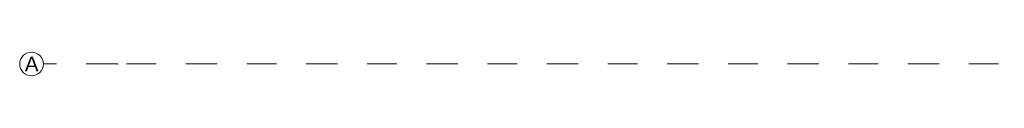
# Model space of a CAD drawing. Header units: metres. Extents: x -3.5 to 65.3, y -10.9 to 16.7.
# Tile 1 of 225: x -3.505 to -0.1842, y 0.51 to 0.59. Entities that reach past the tile are written whole.
import ezdxf

# ---------------------------------------------------------------- set-up
doc = ezdxf.new("R2010")
doc.units = ezdxf.units.M
doc.header["$MEASUREMENT"] = 0
doc.linetypes.add('Strichlinie doppelt', pattern=[0.218722, 0.105833, -0.042333, 0.028222, -0.042333])
doc.layers.add('451 - Universal.Achsen Raster', color=7, linetype='Continuous')
doc.styles.add('ERSTELLTER_STIL_1', font='txt')

msp = doc.modelspace()

# ---------------------------------------------------------------- linework, layer by layer
at = {"layer": '451 - Universal.Achsen Raster', "color": 160, "linetype": 'Strichlinie doppelt', "lineweight": 9, "true_color": 0x3232ff}
for p, q in [((-3.175, 0.55), (-3.425, 0.55)), ((64.935, 0.55), (-3.175, 0.55))]:
    msp.add_line(p, q, dxfattribs=at)
at = {"layer": '451 - Universal.Achsen Raster', "color": 160, "linetype": 'Continuous', "lineweight": 9, "true_color": 0x3232ff}
msp.add_circle((-3.465, 0.55), 0.04, dxfattribs=at)
at = {"layer": '451 - Universal.Achsen Raster', "color": 160, "linetype": 'Strichlinie doppelt', "lineweight": 9, "true_color": 0x3232ff}
msp.add_point((-3.175, 0.55), dxfattribs=at)
msp.add_point((-3.175, 0.55), dxfattribs=at)

# ---------------------------------------------------------------- texts
at = {"layer": '451 - Universal.Achsen Raster', "color": 160, "lineweight": 9, "true_color": 0x3232ff, "insert": (-3.4879, 0.575), "char_height": 0.05, "attachment_point": 1, "style": 'ERSTELLTER_STIL_1'}
msp.add_mtext('\\A1;{\\pql;\\pt0;\\fArial|b0|i0|c0|p38;A}', dxfattribs=at)

doc.saveas('drawing.dxf')
